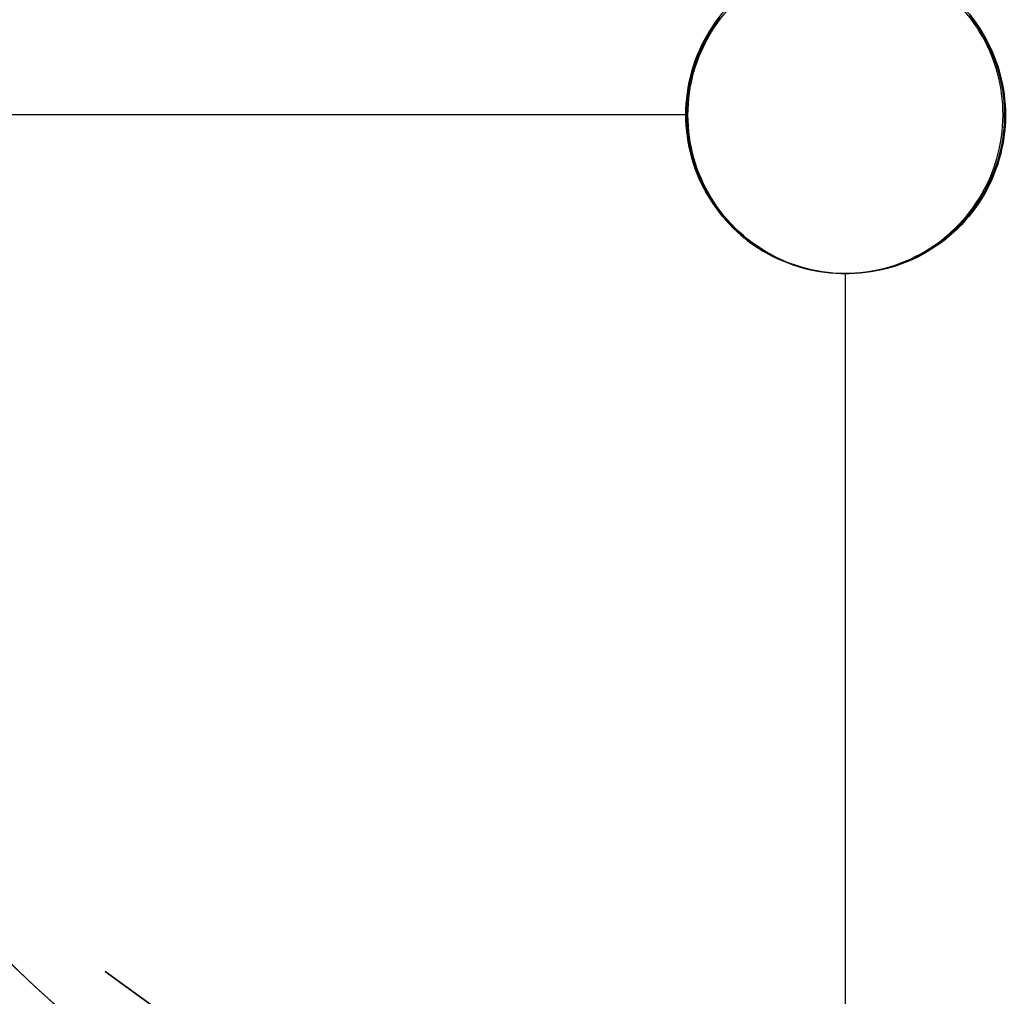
# Model space of a CAD drawing. Header units: millimetres. Extents: x 567 to 919, y 2269 to 2620.
# Tile 6 of 17: x 691 to 753, y 2389 to 2450. Entities that reach past the tile are written whole.
import ezdxf

# ---------------------------------------------------------------- set-up
doc = ezdxf.new("R2010")
doc.units = ezdxf.units.MM

msp = doc.modelspace()

# ---------------------------------------------------------------- linework, layer by layer
at = {"extrusion": (0.0004999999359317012, -7.919221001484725e-05, 0.9999998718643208)}
msp.add_lwpolyline([(733.2997475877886, 2444.35100778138), (733.3057180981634, 2444.696514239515), (733.3236225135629, 2445.041608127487), (733.3534394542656, 2445.385877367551), (733.3951333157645, 2445.728910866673), (733.4486543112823, 2446.070299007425), (733.5139385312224, 2446.409634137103), (733.5909080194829, 2446.746511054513), (733.6794708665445, 2447.080527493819), (733.7795213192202, 2447.411284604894), (733.8909399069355, 2447.738387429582), (734.013593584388, 2448.061445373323), (734.147335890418, 2448.380072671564), (734.2920071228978, 2448.693888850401), (734.4474345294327, 2449.002519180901), (734.6134325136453, 2449.305595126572), (734.7898028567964, 2449.602754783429), (734.9763349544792, 2449.893643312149), (735.1728060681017, 2450.177913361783), (735.3789815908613, 2450.455225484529), (735.5946153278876, 2450.725248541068), (735.8194497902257, 2450.987660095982), (736.0532165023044, 2451.242146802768), (736.295636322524, 2451.488404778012), (736.5464197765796, 2451.726139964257), (736.8052674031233, 2451.955068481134), (737.0718701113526, 2452.174916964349), (737.345909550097, 2452.385422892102), (737.6270584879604, 2452.586334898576), (737.9149812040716, 2452.77741307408), (738.2093338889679, 2452.958429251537), (738.5097650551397, 2453.129167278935), (738.8159159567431, 2453.289423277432), (739.1274210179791, 2453.439005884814), (739.4439082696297, 2453.577736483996), (739.7649997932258, 2453.705449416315), (740.090312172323, 2453.821992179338), (740.4194569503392, 2453.927225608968), (740.752041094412, 2454.021024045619), (741.0876674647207, 2454.103275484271), (741.4259352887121, 2454.17388170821), (741.766440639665, 2454.232758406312), (742.1087769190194, 2454.279835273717), (742.4525353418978, 2454.315056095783), (742.7973054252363, 2454.338378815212), (743.1426754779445, 2454.349775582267), (743.4882330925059, 2454.34923278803), (743.833565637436, 2454.336751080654), (744.1782607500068, 2454.312345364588), (744.5219068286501, 2454.276044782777), (744.8640935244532, 2454.227892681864), (745.2044122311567, 2454.167946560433), (745.542456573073, 2454.096278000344), (745.8778228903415, 2454.012972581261), (746.2101107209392, 2453.918129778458), (746.5389232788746, 2453.811862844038), (746.86386792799, 2453.694298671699), (747.1845566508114, 2453.565577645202), (747.5006065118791, 2453.425853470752), (747.8116401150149, 2453.275292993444), (748.1172860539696, 2453.114075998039), (748.4171793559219, 2452.942394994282), (748.7109619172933, 2452.760454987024), (748.9982829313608, 2452.568473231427), (749.278799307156, 2452.366678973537), (749.5521760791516, 2452.155313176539), (749.8180868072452, 2451.934628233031), (750.0762139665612, 2451.704887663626), (750.3262493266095, 2451.466365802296), (750.5678943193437, 2451.219347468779), (750.8008603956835, 2450.964127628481), (751.0248693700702, 2450.701011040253), (751.2396537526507, 2450.430311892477), (751.4449570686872, 2450.152353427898), (751.6405341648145, 2449.867467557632), (751.8261515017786, 2449.575994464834), (752.0015874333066, 2449.278282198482), (752.1666324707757, 2448.974686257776), (752.3210895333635, 2448.665569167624), (752.4647741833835, 2448.351300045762), (752.5975148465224, 2448.032254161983), (752.7191530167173, 2447.708812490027), (752.8295434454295, 2447.381361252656), (752.9285543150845, 2447.050291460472), (753.0160673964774, 2446.715998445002), (753.0919781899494, 2446.378881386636), (753.1561960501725, 2446.039342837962), (753.2086442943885, 2445.69778824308), (753.2492602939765, 2445.354625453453), (753.2779955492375, 2445.010264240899), (753.2948157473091, 2444.665115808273), (753.2997008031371, 2444.319592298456), (753.2926448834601, 2443.974106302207), (753.2736564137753, 2443.62907036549), (753.2427580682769, 2443.284896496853), (753.1999867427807, 2442.941995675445), (753.1453935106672, 2442.600777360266), (753.0790435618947, 2442.261649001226), (753.0010161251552, 2441.925015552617), (752.9114043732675, 2441.591278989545), (752.8103153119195, 2441.260837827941)], dxfattribs=at)
at = {"extrusion": (-0.0004999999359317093, 7.9192210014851e-05, 0.9999998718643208)}
msp.add_lwpolyline([(752.6583153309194, 2441.284912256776), (752.7594043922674, 2441.61535341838), (752.849016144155, 2441.949089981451), (752.9270435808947, 2442.285723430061), (752.9933935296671, 2442.624851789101), (753.0479867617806, 2442.966070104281), (753.0907580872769, 2443.308970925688), (753.1216564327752, 2443.653144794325), (753.1406449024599, 2443.998180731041), (753.1477008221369, 2444.343666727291), (753.1428157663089, 2444.689190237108), (753.1259955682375, 2445.034338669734), (753.0972603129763, 2445.378699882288), (753.0566443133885, 2445.721862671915), (753.0041960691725, 2446.063417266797), (752.9399782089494, 2446.402955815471), (752.8640674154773, 2446.740072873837), (752.7765543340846, 2447.074365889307), (752.6775434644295, 2447.405435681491), (752.5671530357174, 2447.732886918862), (752.4455148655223, 2448.056328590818), (752.3127742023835, 2448.375374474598), (752.1690895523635, 2448.689643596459), (752.0146324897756, 2448.998760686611), (751.8495874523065, 2449.302356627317), (751.6741515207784, 2449.600068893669), (751.4885341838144, 2449.891541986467), (751.2929570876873, 2450.176427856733), (751.0876537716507, 2450.454386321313), (750.8728693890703, 2450.725085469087), (750.6488604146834, 2450.988202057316), (750.4158943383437, 2451.243421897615), (750.1742493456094, 2451.490440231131), (749.9242139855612, 2451.728962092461), (749.6660868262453, 2451.958702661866), (749.4001760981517, 2452.179387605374), (749.126799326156, 2452.390753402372), (748.8462829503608, 2452.592547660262), (748.5589619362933, 2452.784529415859), (748.2651793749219, 2452.966469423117), (747.9652860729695, 2453.138150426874), (747.659640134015, 2453.299367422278), (747.3486065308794, 2453.449927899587), (747.0325566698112, 2453.589652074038), (746.7118679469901, 2453.718373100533), (746.3869232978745, 2453.835937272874), (746.0581107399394, 2453.942204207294), (745.7258229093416, 2454.037047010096), (745.3904565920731, 2454.120352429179), (745.0524122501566, 2454.192020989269), (744.7120935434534, 2454.251967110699), (744.3699068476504, 2454.300119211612), (744.0262607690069, 2454.336419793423), (743.6815656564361, 2454.360825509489), (743.3362331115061, 2454.373307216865), (742.9906754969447, 2454.373850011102), (742.6453054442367, 2454.362453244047), (742.3005353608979, 2454.339130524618), (741.9567769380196, 2454.303909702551), (741.6144406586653, 2454.256832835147), (741.2739353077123, 2454.197956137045), (740.9356674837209, 2454.127349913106), (740.6000411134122, 2454.045098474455), (740.2674569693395, 2453.951300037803), (739.9383121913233, 2453.846066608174), (739.612999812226, 2453.729523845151), (739.2919082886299, 2453.601810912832), (738.9754210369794, 2453.463080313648), (738.6639159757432, 2453.313497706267), (738.3577650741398, 2453.15324170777), (738.0573339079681, 2452.982503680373), (737.7629812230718, 2452.801487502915), (737.4750585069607, 2452.610409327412), (737.1939095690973, 2452.409497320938), (736.9198701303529, 2452.198991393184), (736.6532674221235, 2451.97914290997), (736.3944197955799, 2451.750214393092), (736.1436363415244, 2451.512479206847), (735.9012165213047, 2451.266221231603), (735.6674498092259, 2451.011734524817), (735.4426153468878, 2450.749322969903), (735.2269816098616, 2450.479299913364), (735.0208060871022, 2450.201987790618), (734.8243349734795, 2449.917717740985), (734.6378028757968, 2449.626829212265), (734.4614325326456, 2449.329669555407), (734.2954345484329, 2449.026593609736), (734.1400071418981, 2448.717963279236), (733.9953359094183, 2448.404147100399), (733.8615936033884, 2448.085519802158), (733.7389399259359, 2447.762461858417), (733.6275213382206, 2447.43535903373), (733.5274708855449, 2447.104601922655), (733.4389080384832, 2446.770585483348), (733.3619385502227, 2446.433708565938), (733.2966543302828, 2446.09437343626), (733.2431333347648, 2445.752985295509), (733.201439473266, 2445.409951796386), (733.1716225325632, 2445.065682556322), (733.1537181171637, 2444.72058866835), (733.1477476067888, 2444.375082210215)], dxfattribs=at)
for points in [[(751.0219154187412, 2450.626481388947), (751.2346200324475, 2450.352165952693), (751.4376759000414, 2450.070633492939), (751.6308383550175, 2449.782223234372), (751.8138746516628, 2449.487282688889), (751.986564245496, 2449.186167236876), (752.1486990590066, 2448.879239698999), (752.300083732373, 2448.566869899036), (752.4405358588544, 2448.249434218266), (752.5698862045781, 2447.92731514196), (752.6879789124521, 2447.600900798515), (752.7946716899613, 2447.270584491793), (752.8898359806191, 2446.936764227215), (752.973357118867, 2446.5998422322), (753.045134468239, 2446.260224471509), (753.1050815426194, 2445.918320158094), (753.1531261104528, 2445.574541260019), (753.189210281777, 2445.229302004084), (753.2132905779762, 2444.8830183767), (753.2253379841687, 2444.536107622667), (753.2253379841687, 2444.188987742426), (753.2132905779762, 2443.842076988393), (753.189210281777, 2443.495793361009), (753.1531261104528, 2443.150554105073), (753.1050815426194, 2442.806775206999), (753.045134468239, 2442.464870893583), (752.973357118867, 2442.125253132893), (752.8898359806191, 2441.788331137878), (752.7946716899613, 2441.4545108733), (752.6879789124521, 2441.124194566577), (752.5698862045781, 2440.797780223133), (752.4405358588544, 2440.475661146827), (752.300083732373, 2440.158225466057), (752.1486990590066, 2439.845855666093), (751.986564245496, 2439.538928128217), (751.8138746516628, 2439.237812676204), (751.6308383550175, 2438.942872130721), (751.4376759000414, 2438.654461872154), (751.2346200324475, 2438.3729294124), (751.0219154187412, 2438.098613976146), (750.7998183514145, 2437.831846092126), (750.5685964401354, 2437.572947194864), (750.3285282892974, 2437.322229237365), (750.0799031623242, 2437.079994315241), (749.8230206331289, 2436.846534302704), (749.5581902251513, 2436.622130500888), (749.2857310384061, 2436.407053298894), (749.0059713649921, 2436.201561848), (748.7192482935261, 2436.005903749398), (748.4259073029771, 2435.820314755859), (748.1263018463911, 2435.645018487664), (747.8207929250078, 2435.480226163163), (747.5097486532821, 2435.326136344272), (747.1935438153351, 2435.18293469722), (746.8725594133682, 2435.05079376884), (746.547182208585, 2434.929872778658), (746.2178042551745, 2434.820317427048), (745.8848224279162, 2434.722259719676), (745.5486379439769, 2434.635817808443), (745.2096558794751, 2434.561095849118), (744.8682846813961, 2434.498183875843), (744.5249356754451, 2434.447157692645), (744.1800225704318, 2434.408078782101), (743.8339609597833, 2434.380994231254), (743.4871678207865, 2434.365936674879), (743.1400610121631, 2434.362924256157), (742.7930587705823, 2434.37196060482), (742.4465792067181, 2434.393034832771), (742.1010398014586, 2434.426121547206), (741.7568569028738, 2434.471180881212), (741.4144452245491, 2434.5281585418), (741.0742173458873, 2434.596985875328), (740.7365832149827, 2434.677579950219), (740.4019496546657, 2434.769843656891), (740.0707198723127, 2434.873665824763), (739.7432929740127, 2434.988921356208), (739.4200634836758, 2435.11547137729), (739.1014208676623, 2435.253163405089), (738.7877490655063, 2435.401831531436), (738.4794260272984, 2435.561296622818), (738.1768232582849, 2435.73136653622), (737.8803053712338, 2435.911836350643), (737.5902296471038, 2436.102488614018), (737.3069456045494, 2436.303093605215), (737.0307945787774, 2436.513409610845), (736.7621093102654, 2436.733183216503), (736.5012135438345, 2436.962149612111), (736.248421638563, 2437.200032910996), (736.0040381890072, 2437.446546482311), (735.7683576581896, 2437.701393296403), (735.5416640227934, 2437.96426628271), (735.3242304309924, 2438.234848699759), (735.1163188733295, 2438.512814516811), (734.918179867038, 2438.797828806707), (734.730052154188, 2439.089548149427), (734.5521624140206, 2439.387621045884), (734.3847249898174, 2439.691688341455), (734.2279416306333, 2440.00138365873), (734.0820012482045, 2440.316333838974), (733.9470796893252, 2440.636159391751), (733.823339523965, 2440.960474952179), (733.7109298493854, 2441.288889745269), (733.6099861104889, 2441.621008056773), (733.5206299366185, 2441.956429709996), (733.4429689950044, 2442.294750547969), (733.3770968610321, 2442.635562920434), (733.3230929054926, 2442.978456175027), (733.2810221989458, 2443.323017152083), (733.2509354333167, 2443.668830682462), (733.2328688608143, 2444.015480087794), (733.2268442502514, 2444.362547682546), (733.2328688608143, 2444.709615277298), (733.2509354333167, 2445.056264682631), (733.2810221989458, 2445.40207821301), (733.3230929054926, 2445.746639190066), (733.3770968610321, 2446.089532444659), (733.4429689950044, 2446.430344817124), (733.5206299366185, 2446.768665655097), (733.6099861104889, 2447.104087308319), (733.7109298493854, 2447.436205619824), (733.823339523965, 2447.764620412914), (733.9470796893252, 2448.088935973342), (734.0820012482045, 2448.408761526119), (734.2279416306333, 2448.723711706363), (734.3847249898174, 2449.033407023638), (734.5521624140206, 2449.337474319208), (734.730052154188, 2449.635547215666), (734.918179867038, 2449.927266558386), (735.1163188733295, 2450.212280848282), (735.3242304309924, 2450.490246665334)], [(733.2268442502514, 2444.362547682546), (615.2268442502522, 2444.362547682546)], [(733.2268442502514, 2444.362547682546), (615.2268442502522, 2444.362547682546)], [(743.2268442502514, 2316.362547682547), (743.2268442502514, 2434.362547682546)], [(743.2268442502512, 2316.362547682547), (743.2268442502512, 2434.362547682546)], [(693.7555213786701, 2387.992447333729), (691.8289024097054, 2389.743397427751), (689.9642139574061, 2391.560159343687)], [(694.3393148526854, 2387.485404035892), (692.4033614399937, 2389.20845812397), (690.5280965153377, 2390.99737189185)], [(690.5280965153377, 2390.99737189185), (692.4033614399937, 2389.20845812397), (694.3393148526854, 2387.485404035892)], [(706.3010732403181, 2383.330774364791), (696.5928693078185, 2390.384197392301)], [(696.5928693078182, 2390.384197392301), (706.3010732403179, 2383.330774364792)]]:
    msp.add_lwpolyline(points)
at = {"extrusion": (1, 0, 0)}
for points in [[(2444.362547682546, -145.99), (2444.362547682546, -158.01)], [(2434.362547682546, -145.99), (2434.362547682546, -158.01)]]:
    msp.add_lwpolyline(points, dxfattribs=at)
at = {"extrusion": (0.0004999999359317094, -7.919221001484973e-05, 0.9999998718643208)}
msp.add_lwpolyline([(752.8103153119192, 2441.260837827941), (752.6981314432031, 2440.934806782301), (752.5747746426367, 2440.612836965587), (752.4403915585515, 2440.295311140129), (752.2951419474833, 2439.982606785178), (752.1391984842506, 2439.675095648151), (751.9727465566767, 2439.373143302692), (751.7959840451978, 2439.077108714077), (751.6091210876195, 2438.787343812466), (751.4123798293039, 2438.504193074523), (751.2059941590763, 2438.227993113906), (750.9902094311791, 2437.959072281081), (750.7652821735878, 2437.697750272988), (750.531479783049, 2437.444337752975), (750.2890802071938, 2437.199135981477), (750.038371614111, 2436.962436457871), (749.779652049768, 2436.734520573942), (749.513229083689, 2436.515659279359), (749.2394194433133, 2436.306112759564), (748.958548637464, 2436.106130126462), (748.6709505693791, 2435.915949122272), (748.3769671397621, 2435.735795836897), (748.076947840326, 2435.565884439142), (747.7712493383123, 2435.406416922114), (747.4602350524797, 2435.257582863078), (747.1442747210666, 2435.1195591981), (746.8237439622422, 2434.992510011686), (746.4990238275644, 2434.876586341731), (746.1705003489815, 2434.771925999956), (745.8385640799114, 2434.678653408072), (745.5036096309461, 2434.596879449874), (745.1660352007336, 2434.526701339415), (744.8262421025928, 2434.468202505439), (744.4846342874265, 2434.421452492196), (744.1416178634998, 2434.386506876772), (743.7976006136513, 2434.363407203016), (743.4529915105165, 2434.352180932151), (743.1082002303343, 2434.352841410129), (742.7636366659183, 2434.365387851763), (742.4197104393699, 2434.389805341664), (742.0768304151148, 2434.426064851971), (741.7354042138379, 2434.474123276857), (741.3958377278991, 2434.53392348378), (741.0585346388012, 2434.605394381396), (740.7238959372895, 2434.688451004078), (740.3923194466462, 2434.782994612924), (740.0641993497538, 2434.888912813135), (739.7399257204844, 2435.00607968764), (739.4198840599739, 2435.134355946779), (739.1044548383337, 2435.273589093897), (738.7940130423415, 2435.423613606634), (738.4889277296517, 2435.5842511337), (738.1895615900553, 2435.755310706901), (737.8962705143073, 2435.936588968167), (737.6094031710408, 2436.127870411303), (737.3293005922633, 2436.328927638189), (737.0562957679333, 2436.539521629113), (736.7907132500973, 2436.759402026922), (736.5328687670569, 2436.988307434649), (736.2830688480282, 2437.225965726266), (736.0416104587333, 2437.47209437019), (735.8087806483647, 2437.726400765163), (735.5848562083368, 2437.988582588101), (735.3701033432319, 2438.258328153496), (735.1647773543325, 2438.535316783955), (734.969122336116, 2438.819219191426), (734.7833708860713, 2439.109697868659), (734.6077438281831, 2439.406407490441), (734.442449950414, 2439.708995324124), (734.2876857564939, 2440.017101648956), (734.1436352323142, 2440.330360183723), (734.0104696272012, 2440.648398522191), (733.8883472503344, 2440.970838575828), (733.777413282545, 2441.297297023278), (733.6777996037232, 2441.627385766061), (733.5896246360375, 2441.960712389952), (733.5129932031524, 2442.296880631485), (733.4479964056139, 2442.635490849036), (733.3947115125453, 2442.97614049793), (733.3532018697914, 2443.318424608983), (733.32351682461, 2443.66193626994), (733.3056916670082, 2444.006267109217), (733.2997475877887, 2444.35100778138)], dxfattribs=at)
at = {"extrusion": (-0.0004999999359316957, 7.919221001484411e-05, 0.9999998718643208)}
msp.add_lwpolyline([(733.1477476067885, 2444.375082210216), (733.1536916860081, 2444.030341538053), (733.1715168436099, 2443.686010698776), (733.2012018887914, 2443.342499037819), (733.2427115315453, 2443.000214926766), (733.2959964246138, 2442.659565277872), (733.3609932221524, 2442.32095506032), (733.4376246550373, 2441.984786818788), (733.5257996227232, 2441.651460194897), (733.6254133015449, 2441.321371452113), (733.7363472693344, 2440.994913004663), (733.8584696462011, 2440.672472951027), (733.991635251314, 2440.354434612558), (734.135685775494, 2440.041176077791), (734.2904499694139, 2439.73306975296), (734.4557438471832, 2439.430481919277), (734.6313709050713, 2439.133772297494), (734.8171223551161, 2438.843293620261), (735.0127773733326, 2438.55939121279), (735.2181033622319, 2438.282402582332), (735.4328562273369, 2438.012657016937), (735.6567806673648, 2437.750475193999), (735.8896104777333, 2437.496168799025), (736.1310688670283, 2437.250040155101), (736.3808687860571, 2437.012381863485), (736.6387132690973, 2436.783476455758), (736.9042957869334, 2436.563596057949), (737.1773006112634, 2436.353002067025), (737.4574031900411, 2436.151944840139), (737.7442705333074, 2435.960663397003), (738.0375616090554, 2435.779385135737), (738.3369277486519, 2435.608325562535), (738.6420130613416, 2435.44768803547), (738.9524548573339, 2435.297663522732), (739.267884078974, 2435.158430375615), (739.5879257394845, 2435.030154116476), (739.9121993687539, 2434.912987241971), (740.2403194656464, 2434.807069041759), (740.5718959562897, 2434.712525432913), (740.9065346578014, 2434.629468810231), (741.2438377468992, 2434.557997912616), (741.5834042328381, 2434.498197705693), (741.9248304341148, 2434.450139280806), (742.26771045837, 2434.4138797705), (742.6116366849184, 2434.389462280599), (742.9562002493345, 2434.376915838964), (743.3009915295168, 2434.376255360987), (743.6456006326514, 2434.387481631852), (743.9896178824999, 2434.410581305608), (744.3326343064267, 2434.445526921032), (744.6742421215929, 2434.492276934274), (745.0140352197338, 2434.550775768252), (745.3516096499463, 2434.620953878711), (745.6865640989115, 2434.702727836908), (746.0185003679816, 2434.796000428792), (746.3470238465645, 2434.900660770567), (746.6717439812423, 2435.016584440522), (746.9922747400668, 2435.143633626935), (747.3082350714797, 2435.281657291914), (747.6192493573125, 2435.43049135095), (747.9249478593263, 2435.589958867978), (748.2249671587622, 2435.759870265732), (748.5189505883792, 2435.940023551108), (748.8065486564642, 2436.130204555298), (749.0874194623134, 2436.3301871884), (749.3612291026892, 2436.539733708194), (749.6276520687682, 2436.758595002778), (749.8863716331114, 2436.986510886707), (750.137080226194, 2437.223210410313), (750.3794798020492, 2437.468412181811), (750.613282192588, 2437.721824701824), (750.8382094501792, 2437.983146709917), (751.0539941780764, 2438.252067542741), (751.260379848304, 2438.528267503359), (751.4571211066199, 2438.811418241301), (751.6439840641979, 2439.101183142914), (751.820746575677, 2439.397217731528), (751.9871985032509, 2439.699170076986), (752.1431419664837, 2440.006681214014), (752.2883915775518, 2440.319385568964), (752.4227746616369, 2440.636911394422), (752.5461314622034, 2440.958881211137), (752.6583153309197, 2441.284912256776)], dxfattribs=at)
at = {"extrusion": (0.9815191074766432, -0.05135247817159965, -0.1843452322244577)}
msp.add_lwpolyline([(2414.82268822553, 68.07423208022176), (2423.514810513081, 98.70057136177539)], dxfattribs=at)
at = {"extrusion": (0.8090169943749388, -0.5877852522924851, -6.845552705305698e-14)}
msp.add_lwpolyline([(2343.308454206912, -6.627840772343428), (2343.361920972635, -6.463375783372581), (2343.409668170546, -6.297160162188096), (2343.45163868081, -6.12939275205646), (2343.487782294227, -5.960274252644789), (2343.518055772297, -5.790006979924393), (2343.542422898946, -5.618794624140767), (2343.560854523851, -5.446842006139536), (2343.573328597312, -5.274354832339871), (2343.57983019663, -5.101539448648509), (2343.580351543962, -4.928602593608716), (2343.574892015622, -4.755751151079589), (2343.563458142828, -4.583191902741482), (2343.546063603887, -4.411131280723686), (2343.522729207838, -4.239775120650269), (2343.49348286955, -4.069328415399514), (2343.458359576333, -3.899995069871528), (2343.417401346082, -3.731977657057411), (2343.370657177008, -3.565477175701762), (2343.318182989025, -3.400692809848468), (2343.260041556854, -3.237821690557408), (2343.19630243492, -3.077058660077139), (2343.127041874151, -2.918596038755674), (2343.052342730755, -2.762623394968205), (2342.972294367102, -2.609327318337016), (2342.886992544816, -2.458891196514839), (2342.796539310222, -2.311494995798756), (2342.701042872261, -2.167315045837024), (2342.600617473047, -2.026523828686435), (2342.495383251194, -1.889289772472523), (2342.385466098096, -1.755777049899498), (2342.270997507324, -1.626145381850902), (2342.152114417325, -1.500549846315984), (2342.028959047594, -1.379140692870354), (2341.901678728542, -1.262063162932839), (2341.770425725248, -1.149457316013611), (2341.6353570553, -1.041457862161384), (2341.496634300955, -0.938194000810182), (2341.354423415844, -0.8397892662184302), (2341.208894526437, -0.7463613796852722), (2341.060221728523, -0.6580221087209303), (2340.90858287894, -0.5748771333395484), (2340.754159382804, -0.4970259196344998), (2340.597135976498, -0.4245616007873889), (2340.437700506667, -0.3575708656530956), (2340.276043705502, -0.2961338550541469), (2340.112358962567, -0.2403240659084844), (2339.946842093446, -0.190208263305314), (2339.779691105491, -0.1458464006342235), (2339.611105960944, -0.1072915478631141), (2339.441288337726, -0.07458982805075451), (2339.270441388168, -0.04778036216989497), (2339.098769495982, -0.02689522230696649), (2338.926478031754, -0.01195939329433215), (2338.753773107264, -0.002990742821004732), (2338.580861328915, -5.758599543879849e-11)], dxfattribs=at)

doc.saveas('drawing.dxf')
